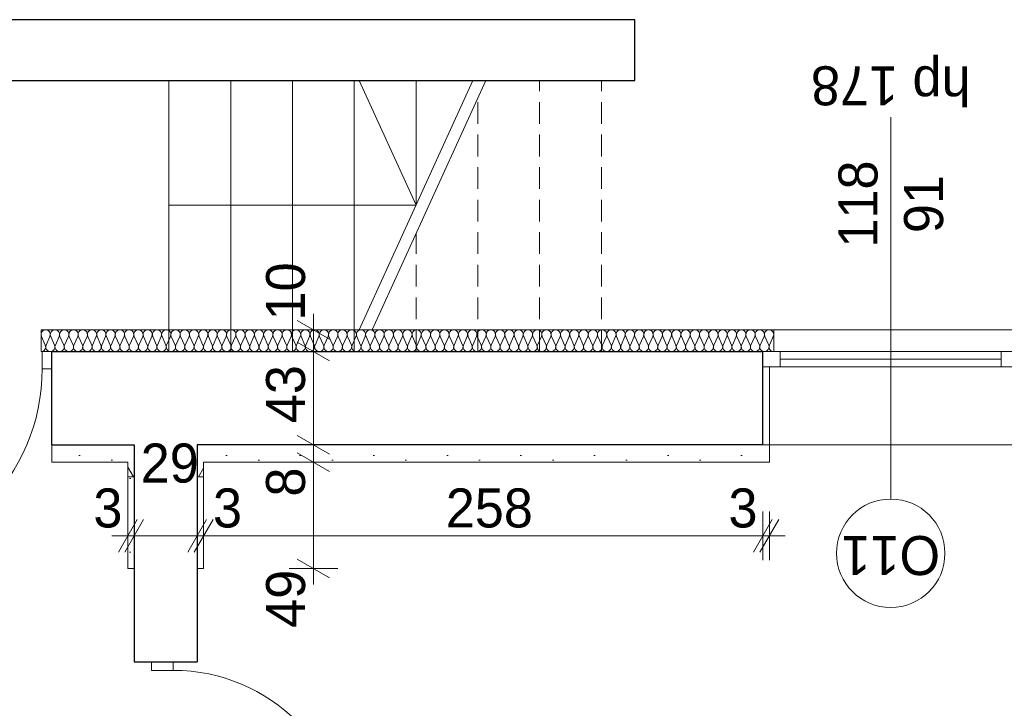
# Model space of a CAD drawing. Extents: x -21260 to 35740, y -2672 to 187028.
# Tile 9 of 120: x -9464 to -4922, y 21381 to 24556. Entities that reach past the tile are written whole.
import ezdxf

# ---------------------------------------------------------------- set-up
doc = ezdxf.new("R2010")
doc.units = 0
doc.header["$MEASUREMENT"] = 0
doc.linetypes.add('Krawędzie ukryte', pattern=[150, 100, -50])
doc.layers.add('arch izolacje_Nr_Pióra__3', color=7, linetype='Continuous', lineweight=13, true_color=0xff6600)
doc.layers.add('Arch ocieplenie_Nr_Pióra__22', color=7, linetype='Continuous', lineweight=9, true_color=0x7f7f7f)
doc.layers.add('Arch ocieplenie', color=7, linetype='Continuous')
doc.layers.add('Arch wymiary', color=7, linetype='Continuous')
for name, color, linetype, lineweight in [('Arch ocieplenie_Nr_Pióra__21', 7, 'Continuous', 13), ('Arch opisy okien_Nr_Pióra__21', 7, 'Continuous', 13), ('Arch wymiary_Nr_Pióra__5', 7, 'Continuous', 13), ('INWENT OPISY_Nr_Pióra__21', 7, 'Continuous', 13), ('INWENT. DRZWI_Nr_Pióra__21', 7, 'Continuous', 13), ('INWENT. OKNA_Nr_Pióra__5', 7, 'Continuous', 13), ('INWENT.ŚCIANY_Nr_Pióra__1', 7, 'Continuous', 25), ('INWENT.ŚCIANY_Nr_Pióra__21', 7, 'Continuous', 13), ('Istniejące schody_Nr_Pióra__21', 7, 'Continuous', 13)]:
    doc.layers.add(name, color=color, linetype=linetype, lineweight=lineweight)
doc.styles.add('GENERATED_STYLE_1', font='txt')
doc.styles.add('GENERATED_STYLE_6', font='txt')
doc.styles.add('GENERATED_STYLE_7', font='txt')
doc.dimstyles.new('GENERATED_STYLE__1', dxfattribs={"dimtxt": 179.999995, "dimasz": 114, "dimexe": 0.18, "dimexo": 0, "dimgap": 0.09, "dimtad": 1, "dimdec": 0, "dimlfac": 0.1, "dimzin": 0, "dimdsep": 46, "dimtxsty": 'GENERATED_STYLE_1', "dimblk": 'ARROWHEAD_2', "dimblk1": 'ARROWHEAD_2', "dimblk2": 'ARROWHEAD_2', "dimcen": 0.09, "dimclrd": 7, "dimclre": 7, "dimclrt": 7, "dimazin": 0, "dimtfac": 1, "dimtdec": 4, "dimtmove": 0, "dimatfit": 3, "dimfxl": 0, "dimtolj": 1, "dimtzin": 0, "dimarcsym": 0})
doc.dimstyles.new('GENERATED_STYLE__3', dxfattribs={"dimtxt": 179.999995, "dimasz": 114, "dimexe": 0.18, "dimexo": 0, "dimgap": 0.09, "dimtad": 1, "dimtih": 1, "dimtoh": 1, "dimdec": 0, "dimlfac": 0.1, "dimzin": 0, "dimdsep": 46, "dimtxsty": 'GENERATED_STYLE_1', "dimblk": 'ARROWHEAD_2', "dimblk1": 'ARROWHEAD_2', "dimblk2": 'ARROWHEAD_2', "dimcen": 0.09, "dimclrd": 7, "dimclre": 7, "dimclrt": 7, "dimazin": 0, "dimtfac": 1, "dimtdec": 4, "dimtmove": 0, "dimatfit": 3, "dimfxl": 0, "dimtolj": 1, "dimtzin": 0, "dimarcsym": 0})
pattern_1 = [(0, (0, 0), (0, 623.538), [60, -300]), (0, (180, 311.8), (0, 623.538), [60, -300]), (60, (0, 0), (-540, 311.769), [60, -300]), (60, (360, 0), (-540, 311.769), [60, -300]), (120, (60, 0), (540, 311.769), [60, -300]), (120, (420, 0), (540, 311.769), [60, -300]), (0, (0, 60), (0, 120), [0, -120, 0, -180]), (45, (60, 60), (-84.8528, 84.8528), [0, -90, 0, -150])]

# ---------------------------------------------------------------- blocks, each defined once
blk = doc.blocks.new('Izolacja cieplna 14_105', base_point=(-9365.9, 23025.9))
at = {"layer": 'Arch ocieplenie_Nr_Pióra__22', "linetype": 'Continuous'}
for p, q in [((-9364.1, 23096.1), (-9346.3, 23055.7)), ((-9342.7, 23055.7), (-9324.9, 23096.1)), ((-9321.3, 23096.1), (-9303.6, 23055.7)), ((-9300, 23055.7), (-9282.2, 23096.1)), ((-9278.6, 23096.1), (-9260.8, 23055.7)), ((-9257.2, 23055.7), (-9239.4, 23096.1)), ((-9235.8, 23096.1), (-9218, 23055.7)), ((-9214.4, 23055.7), (-9196.6, 23096.1)), ((-9193, 23096.1), (-9175.2, 23055.7)), ((-9171.6, 23055.7), (-9153.8, 23096.1)), ((-9150.2, 23096.1), (-9132.4, 23055.7)), ((-9128.8, 23055.7), (-9111, 23096.1)), ((-9107.4, 23096.1), (-9089.6, 23055.7)), ((-9086, 23055.7), (-9068.2, 23096.1)), ((-9064.6, 23096.1), (-9046.8, 23055.7)), ((-9043.2, 23055.7), (-9025.4, 23096.1)), ((-9021.9, 23096.1), (-9004.1, 23055.7)), ((-9000.5, 23055.7), (-8982.7, 23096.1)), ((-8979.1, 23096.1), (-8961.3, 23055.7)), ((-8957.7, 23055.7), (-8939.9, 23096.1)), ((-8936.3, 23096.1), (-8918.5, 23055.7)), ((-8914.9, 23055.7), (-8897.1, 23096.1)), ((-8893.5, 23096.1), (-8875.7, 23055.7)), ((-8872.1, 23055.7), (-8854.3, 23096.1)), ((-8850.7, 23096.1), (-8832.9, 23055.7)), ((-8829.3, 23055.7), (-8811.5, 23096.1)), ((-8807.9, 23096.1), (-8790.1, 23055.7)), ((-8786.5, 23055.7), (-8768.7, 23096.1)), ((-8765.1, 23096.1), (-8747.3, 23055.7)), ((-8743.8, 23055.7), (-8726, 23096.1)), ((-8722.4, 23096.1), (-8704.6, 23055.7)), ((-8701, 23055.7), (-8683.2, 23096.1)), ((-8679.6, 23096.1), (-8661.8, 23055.7)), ((-8658.2, 23055.7), (-8640.4, 23096.1)), ((-8636.8, 23096.1), (-8619, 23055.7)), ((-8615.4, 23055.7), (-8597.6, 23096.1)), ((-8594, 23096.1), (-8576.2, 23055.7)), ((-8572.6, 23055.7), (-8554.8, 23096.1)), ((-8551.2, 23096.1), (-8533.4, 23055.7)), ((-8529.8, 23055.7), (-8512, 23096.1)), ((-8508.4, 23096.1), (-8490.6, 23055.7)), ((-8487, 23055.7), (-8469.2, 23096.1)), ((-8465.7, 23096.1), (-8447.9, 23055.7)), ((-8444.3, 23055.7), (-8426.5, 23096.1)), ((-8422.9, 23096.1), (-8405.1, 23055.7)), ((-8401.5, 23055.7), (-8383.7, 23096.1)), ((-8380.1, 23096.1), (-8362.3, 23055.7)), ((-8358.7, 23055.7), (-8340.9, 23096.1)), ((-8337.3, 23096.1), (-8319.5, 23055.7)), ((-8315.9, 23055.7), (-8298.1, 23096.1)), ((-8294.5, 23096.1), (-8276.7, 23055.7)), ((-8273.1, 23055.7), (-8255.3, 23096.1)), ((-8251.7, 23096.1), (-8233.9, 23055.7)), ((-8230.3, 23055.7), (-8212.5, 23096.1)), ((-8208.9, 23096.1), (-8191.1, 23055.7)), ((-8187.6, 23055.7), (-8169.8, 23096.1)), ((-8166.2, 23096.1), (-8148.4, 23055.7)), ((-8144.8, 23055.7), (-8127, 23096.1)), ((-8123.4, 23096.1), (-8105.6, 23055.7)), ((-8102, 23055.7), (-8084.2, 23096.1)), ((-8080.6, 23096.1), (-8062.8, 23055.7)), ((-8059.2, 23055.7), (-8041.4, 23096.1)), ((-8037.8, 23096.1), (-8020, 23055.7)), ((-8016.4, 23055.7), (-7998.6, 23096.1)), ((-7995, 23096.1), (-7977.2, 23055.7)), ((-7973.6, 23055.7), (-7955.8, 23096.1)), ((-7952.2, 23096.1), (-7934.4, 23055.7)), ((-7930.8, 23055.7), (-7913, 23096.1)), ((-7909.4, 23096.1), (-7891.7, 23055.7)), ((-7888.1, 23055.7), (-7870.3, 23096.1)), ((-7866.7, 23096.1), (-7848.9, 23055.7)), ((-7845.3, 23055.7), (-7827.5, 23096.1)), ((-7823.9, 23096.1), (-7806.1, 23055.7)), ((-7802.5, 23055.7), (-7784.7, 23096.1)), ((-7781.1, 23096.1), (-7763.3, 23055.7)), ((-7759.7, 23055.7), (-7741.9, 23096.1)), ((-7738.3, 23096.1), (-7720.5, 23055.7)), ((-7716.9, 23055.7), (-7699.1, 23096.1)), ((-7695.5, 23096.1), (-7677.7, 23055.7)), ((-7674.1, 23055.7), (-7656.3, 23096.1)), ((-7652.7, 23096.1), (-7634.9, 23055.7)), ((-7631.3, 23055.7), (-7613.6, 23096.1)), ((-7610, 23096.1), (-7592.2, 23055.7)), ((-7588.6, 23055.7), (-7570.8, 23096.1)), ((-7567.2, 23096.1), (-7549.4, 23055.7)), ((-7545.8, 23055.7), (-7528, 23096.1)), ((-7524.4, 23096.1), (-7506.6, 23055.7)), ((-7503, 23055.7), (-7485.2, 23096.1)), ((-7481.6, 23096.1), (-7463.8, 23055.7)), ((-7460.2, 23055.7), (-7442.4, 23096.1)), ((-7438.8, 23096.1), (-7421, 23055.7)), ((-7417.4, 23055.7), (-7399.6, 23096.1)), ((-7396, 23096.1), (-7378.2, 23055.7)), ((-7374.6, 23055.7), (-7356.8, 23096.1)), ((-7353.2, 23096.1), (-7335.4, 23055.7)), ((-7331.9, 23055.7), (-7314.1, 23096.1)), ((-7310.5, 23096.1), (-7292.7, 23055.7)), ((-7289.1, 23055.7), (-7271.3, 23096.1)), ((-7267.7, 23096.1), (-7249.9, 23055.7)), ((-7246.3, 23055.7), (-7228.5, 23096.1)), ((-7224.9, 23096.1), (-7207.1, 23055.7)), ((-7203.5, 23055.7), (-7185.7, 23096.1)), ((-7182.1, 23096.1), (-7164.3, 23055.7)), ((-7160.7, 23055.7), (-7142.9, 23096.1)), ((-7139.3, 23096.1), (-7121.5, 23055.7)), ((-7117.9, 23055.7), (-7100.1, 23096.1)), ((-7096.5, 23096.1), (-7078.7, 23055.7)), ((-7075.1, 23055.7), (-7057.3, 23096.1)), ((-7053.8, 23096.1), (-7036, 23055.7)), ((-7032.4, 23055.7), (-7014.6, 23096.1)), ((-7011, 23096.1), (-6993.2, 23055.7)), ((-6989.6, 23055.7), (-6971.8, 23096.1)), ((-6968.2, 23096.1), (-6950.4, 23055.7)), ((-6946.8, 23055.7), (-6929, 23096.1)), ((-6925.4, 23096.1), (-6907.6, 23055.7)), ((-6904, 23055.7), (-6886.2, 23096.1)), ((-6882.6, 23096.1), (-6864.8, 23055.7)), ((-6861.2, 23055.7), (-6843.4, 23096.1)), ((-6839.8, 23096.1), (-6822, 23055.7)), ((-6818.4, 23055.7), (-6800.6, 23096.1)), ((-6797, 23096.1), (-6779.2, 23055.7)), ((-6775.7, 23055.7), (-6757.9, 23096.1)), ((-6754.3, 23096.1), (-6736.5, 23055.7)), ((-6732.9, 23055.7), (-6715.1, 23096.1)), ((-6711.5, 23096.1), (-6693.7, 23055.7)), ((-6690.1, 23055.7), (-6672.3, 23096.1)), ((-6668.7, 23096.1), (-6650.9, 23055.7)), ((-6647.3, 23055.7), (-6629.5, 23096.1)), ((-6625.9, 23096.1), (-6608.1, 23055.7)), ((-6604.5, 23055.7), (-6586.7, 23096.1)), ((-6583.1, 23096.1), (-6565.3, 23055.7)), ((-6561.7, 23055.7), (-6543.9, 23096.1)), ((-6540.3, 23096.1), (-6522.5, 23055.7)), ((-6518.9, 23055.7), (-6501.1, 23096.1)), ((-6497.6, 23096.1), (-6479.8, 23055.7)), ((-6476.2, 23055.7), (-6458.4, 23096.1)), ((-6454.8, 23096.1), (-6437, 23055.7)), ((-6433.4, 23055.7), (-6415.6, 23096.1)), ((-6412, 23096.1), (-6394.2, 23055.7)), ((-6390.6, 23055.7), (-6372.8, 23096.1)), ((-6369.2, 23096.1), (-6351.4, 23055.7)), ((-6347.8, 23055.7), (-6330, 23096.1)), ((-6326.4, 23096.1), (-6308.6, 23055.7)), ((-6305, 23055.7), (-6287.2, 23096.1)), ((-6283.6, 23096.1), (-6265.8, 23055.7)), ((-6262.2, 23055.7), (-6244.4, 23096.1)), ((-6240.8, 23096.1), (-6223, 23055.7)), ((-6219.5, 23055.7), (-6201.7, 23096.1)), ((-6198.1, 23096.1), (-6180.3, 23055.7)), ((-6176.7, 23055.7), (-6158.9, 23096.1)), ((-6155.3, 23096.1), (-6137.5, 23055.7)), ((-6133.9, 23055.7), (-6116.1, 23096.1)), ((-6112.5, 23096.1), (-6094.7, 23055.7)), ((-6091.1, 23055.7), (-6073.3, 23096.1)), ((-6069.7, 23096.1), (-6051.9, 23055.7)), ((-6048.3, 23055.7), (-6030.5, 23096.1)), ((-6026.9, 23096.1), (-6009.1, 23055.7)), ((-6005.5, 23055.7), (-5987.7, 23096.1))]:
    blk.add_line(p, q, dxfattribs=at)
for centre, start_param, end_param in [((-9344.5, 23104.6), 5.870392, 9.837571), ((-9301.8, 23104.6), 5.870392, 9.837571), ((-9259, 23104.6), 5.870392, 9.837571), ((-9216.2, 23104.6), 5.870392, 9.837571), ((-9173.4, 23104.6), 5.870392, 9.837571), ((-9130.6, 23104.6), 5.870392, 9.837571), ((-9087.8, 23104.6), 5.870392, 9.837571), ((-9045, 23104.6), 5.870392, 9.837571), ((-9002.3, 23104.6), 5.870392, 9.837571), ((-8959.5, 23104.6), 5.870392, 9.837571), ((-8916.7, 23104.6), 5.870392, 9.837571), ((-8873.9, 23104.6), 5.870392, 9.837571), ((-8831.1, 23104.6), 5.870392, 9.837571), ((-8788.3, 23104.6), 5.870392, 9.837571), ((-8745.6, 23104.6), 5.870392, 9.837571), ((-8702.8, 23104.6), 5.870392, 9.837571), ((-8660, 23104.6), 5.870392, 9.837571), ((-8617.2, 23104.6), 5.870392, 9.837571), ((-8574.4, 23104.6), 5.870392, 9.837571), ((-8531.6, 23104.6), 5.870392, 9.837571), ((-8488.8, 23104.6), 5.870392, 9.837571), ((-8446.1, 23104.6), 5.870392, 9.837571), ((-8403.3, 23104.6), 5.870392, 9.837571), ((-8360.5, 23104.6), 5.870392, 9.837571), ((-8317.7, 23104.6), 5.870392, 9.837571), ((-8274.9, 23104.6), 5.870392, 9.837571), ((-8232.1, 23104.6), 5.870392, 9.837571), ((-8189.3, 23104.6), 5.870392, 9.837571), ((-8146.6, 23104.6), 5.870392, 9.837571), ((-8103.8, 23104.6), 5.870392, 9.837571), ((-8061, 23104.6), 5.870392, 9.837571), ((-8018.2, 23104.6), 5.870392, 9.837571), ((-7975.4, 23104.6), 5.870392, 9.837571), ((-7932.6, 23104.6), 5.870392, 9.837571), ((-7889.9, 23104.6), 5.870392, 9.837571), ((-7847.1, 23104.6), 5.870392, 9.837571), ((-7804.3, 23104.6), 5.870392, 9.837571), ((-7761.5, 23104.6), 5.870392, 9.837571), ((-7718.7, 23104.6), 5.870392, 9.837571), ((-7675.9, 23104.6), 5.870392, 9.837571), ((-7633.1, 23104.6), 5.870392, 9.837571), ((-7590.4, 23104.6), 5.870392, 9.837571), ((-7547.6, 23104.6), 5.870392, 9.837571), ((-7504.8, 23104.6), 5.870392, 9.837571), ((-7462, 23104.6), 5.870392, 9.837571), ((-7419.2, 23104.6), 5.870392, 9.837571), ((-7376.4, 23104.6), 5.870392, 9.837571), ((-7333.7, 23104.6), 5.870392, 9.837571), ((-7290.9, 23104.6), 5.870392, 9.837571), ((-7248.1, 23104.6), 5.870392, 9.837571), ((-7205.3, 23104.6), 5.870392, 9.837571), ((-7162.5, 23104.6), 5.870392, 9.837571), ((-7119.7, 23104.6), 5.870392, 9.837571), ((-7076.9, 23104.6), 5.870392, 9.837571), ((-7034.2, 23104.6), 5.870392, 9.837571), ((-6991.4, 23104.6), 5.870392, 9.837571), ((-6948.6, 23104.6), 5.870392, 9.837571), ((-6905.8, 23104.6), 5.870392, 9.837571), ((-6863, 23104.6), 5.870392, 9.837571), ((-6820.2, 23104.6), 5.870392, 9.837571), ((-6777.4, 23104.6), 5.870392, 9.837571), ((-6734.7, 23104.6), 5.870392, 9.837571), ((-6691.9, 23104.6), 5.870392, 9.837571), ((-6649.1, 23104.6), 5.870392, 9.837571), ((-6606.3, 23104.6), 5.870392, 9.837571), ((-6563.5, 23104.6), 5.870392, 9.837571), ((-6520.7, 23104.6), 5.870392, 9.837571), ((-6478, 23104.6), 5.870392, 9.837571), ((-6435.2, 23104.6), 5.870392, 9.837571), ((-6392.4, 23104.6), 5.870392, 9.837571), ((-6349.6, 23104.6), 5.870392, 9.837571), ((-6306.8, 23104.6), 5.870392, 9.837571), ((-6264, 23104.6), 5.870392, 9.837571), ((-6221.2, 23104.6), 5.870392, 9.837571), ((-6178.5, 23104.6), 5.870392, 9.837571), ((-6135.7, 23104.6), 5.870392, 9.837571), ((-6092.9, 23104.6), 5.870392, 9.837571), ((-6050.1, 23104.6), 5.870392, 9.837571), ((-6007.3, 23104.6), 5.870392, 9.837571), ((-9365.9, 23047.1), 4.712389, 6.695979), ((-9323.1, 23047.1), 2.7288, 6.695979), ((-9280.4, 23047.1), 2.7288, 6.695979), ((-9237.6, 23047.1), 2.7288, 6.695979), ((-9194.8, 23047.1), 2.7288, 6.695979), ((-9152, 23047.1), 2.7288, 6.695979), ((-9109.2, 23047.1), 2.7288, 6.695979), ((-9066.4, 23047.1), 2.7288, 6.695979), ((-9023.7, 23047.1), 2.7288, 6.695979), ((-8980.9, 23047.1), 2.7288, 6.695979), ((-8938.1, 23047.1), 2.7288, 6.695979), ((-8895.3, 23047.1), 2.7288, 6.695979), ((-8852.5, 23047.1), 2.7288, 6.695979), ((-8809.7, 23047.1), 2.7288, 6.695979), ((-8766.9, 23047.1), 2.7288, 6.695979), ((-8724.2, 23047.1), 2.7288, 6.695979), ((-8681.4, 23047.1), 2.7288, 6.695979), ((-8638.6, 23047.1), 2.7288, 6.695979), ((-8595.8, 23047.1), 2.7288, 6.695979), ((-8553, 23047.1), 2.7288, 6.695979), ((-8510.2, 23047.1), 2.7288, 6.695979), ((-8467.5, 23047.1), 2.7288, 6.695979), ((-8424.7, 23047.1), 2.7288, 6.695979), ((-8381.9, 23047.1), 2.7288, 6.695979), ((-8339.1, 23047.1), 2.7288, 6.695979), ((-8296.3, 23047.1), 2.7288, 6.695979), ((-8253.5, 23047.1), 2.7288, 6.695979), ((-8210.7, 23047.1), 2.7288, 6.695979), ((-8168, 23047.1), 2.7288, 6.695979), ((-8125.2, 23047.1), 2.7288, 6.695979), ((-8082.4, 23047.1), 2.7288, 6.695979), ((-8039.6, 23047.1), 2.7288, 6.695979), ((-7996.8, 23047.1), 2.7288, 6.695979), ((-7954, 23047.1), 2.7288, 6.695979), ((-7911.2, 23047.1), 2.7288, 6.695979), ((-7868.5, 23047.1), 2.7288, 6.695979), ((-7825.7, 23047.1), 2.7288, 6.695979), ((-7782.9, 23047.1), 2.7288, 6.695979), ((-7740.1, 23047.1), 2.7288, 6.695979), ((-7697.3, 23047.1), 2.7288, 6.695979), ((-7654.5, 23047.1), 2.7288, 6.695979), ((-7611.8, 23047.1), 2.7288, 6.695979), ((-7569, 23047.1), 2.7288, 6.695979), ((-7526.2, 23047.1), 2.7288, 6.695979), ((-7483.4, 23047.1), 2.7288, 6.695979), ((-7440.6, 23047.1), 2.7288, 6.695979), ((-7397.8, 23047.1), 2.7288, 6.695979), ((-7355, 23047.1), 2.7288, 6.695979), ((-7312.3, 23047.1), 2.7288, 6.695979), ((-7269.5, 23047.1), 2.7288, 6.695979), ((-7226.7, 23047.1), 2.7288, 6.695979), ((-7183.9, 23047.1), 2.7288, 6.695979), ((-7141.1, 23047.1), 2.7288, 6.695979), ((-7098.3, 23047.1), 2.7288, 6.695979), ((-7055.6, 23047.1), 2.7288, 6.695979), ((-7012.8, 23047.1), 2.7288, 6.695979), ((-6970, 23047.1), 2.7288, 6.695979), ((-6927.2, 23047.1), 2.7288, 6.695979), ((-6884.4, 23047.1), 2.7288, 6.695979), ((-6841.6, 23047.1), 2.7288, 6.695979), ((-6798.8, 23047.1), 2.7288, 6.695979), ((-6756.1, 23047.1), 2.7288, 6.695979), ((-6713.3, 23047.1), 2.7288, 6.695979), ((-6670.5, 23047.1), 2.7288, 6.695979), ((-6627.7, 23047.1), 2.7288, 6.695979), ((-6584.9, 23047.1), 2.7288, 6.695979), ((-6542.1, 23047.1), 2.7288, 6.695979), ((-6499.3, 23047.1), 2.7288, 6.695979), ((-6456.6, 23047.1), 2.7288, 6.695979), ((-6413.8, 23047.1), 2.7288, 6.695979), ((-6371, 23047.1), 2.7288, 6.695979), ((-6328.2, 23047.1), 2.7288, 6.695979), ((-6285.4, 23047.1), 2.7288, 6.695979), ((-6242.6, 23047.1), 2.7288, 6.695979), ((-6199.9, 23047.1), 2.7288, 6.695979), ((-6157.1, 23047.1), 2.7288, 6.695979), ((-6114.3, 23047.1), 2.7288, 6.695979), ((-6071.5, 23047.1), 2.7288, 6.695979), ((-6028.7, 23047.1), 2.7288, 6.695979), ((-5985.9, 23047.1), 2.7288, 4.712389)]:
    blk.add_ellipse(centre, major_axis=(21.4, 0), ratio=0.994176, start_param=start_param, end_param=end_param, dxfattribs=at)
blk = doc.blocks.new('Ściana_9', base_point=(-9315.9, 22595.9))
at = {"layer": 'Arch ocieplenie_Nr_Pióra__21', "linetype": 'Continuous'}
h = blk.add_hatch(dxfattribs=at)
h.set_pattern_fill('Structural_Concrete', color=256, style=0, pattern_type=2)
h.set_pattern_definition(pattern_1)
h.paths.add_polyline_path([(-9315.9, 22515.9), (-8965.9, 22515.9), (-8935.9, 22595.9), (-9315.9, 22595.9)], flags=0)
for p, q in [((-8935.9, 22595.9), (-9315.9, 22595.9)), ((-9315.9, 22595.9), (-9315.9, 22515.9)), ((-9315.9, 22515.9), (-8965.9, 22515.9))]:
    blk.add_line(p, q, dxfattribs=at)
blk = doc.blocks.new('Ściana_10', base_point=(-8645.9, 22595.9))
at = {"layer": 'Arch ocieplenie_Nr_Pióra__21', "linetype": 'Continuous'}
h = blk.add_hatch(dxfattribs=at)
h.set_pattern_fill('Structural_Concrete', color=256, style=0, pattern_type=2)
h.set_pattern_definition(pattern_1)
h.paths.add_polyline_path([(-8615.9, 22515.9), (-6005.9, 22515.9), (-6035.9, 22595.9), (-8645.9, 22595.9)], flags=0)
for p, q in [((-6035.9, 22595.9), (-8645.9, 22595.9)), ((-8615.9, 22515.9), (-6005.9, 22515.9))]:
    blk.add_line(p, q, dxfattribs=at)
blk = doc.blocks.new('Ściana_11', base_point=(-8935.9, 22595.9))
at = {"layer": 'Arch ocieplenie_Nr_Pióra__21', "linetype": 'Continuous'}
h = blk.add_hatch(dxfattribs=at)
h.set_pattern_fill('Structural_Concrete', color=256, style=0, pattern_type=2)
h.set_pattern_definition(pattern_1)
h.paths.add_polyline_path([(-8965.9, 22515.9), (-8965.9, 22025.9), (-8935.9, 22025.9), (-8935.9, 22595.9)], flags=0)
for p, q in [((-8935.9, 22025.9), (-8935.9, 22595.9)), ((-8965.9, 22515.9), (-8965.9, 22025.9)), ((-8965.9, 22025.9), (-8935.9, 22025.9))]:
    blk.add_line(p, q, dxfattribs=at)
blk = doc.blocks.new('Ściana_12', base_point=(-8645.9, 22595.9))
at = {"layer": 'Arch ocieplenie_Nr_Pióra__21', "linetype": 'Continuous'}
h = blk.add_hatch(dxfattribs=at)
h.set_pattern_fill('Structural_Concrete', color=256, style=0, pattern_type=2)
h.set_pattern_definition(pattern_1)
h.paths.add_polyline_path([(-8645.9, 22595.9), (-8645.9, 22025.9), (-8615.9, 22025.9), (-8615.9, 22515.9)], flags=0)
for p, q in [((-8645.9, 22595.9), (-8645.9, 22025.9)), ((-8615.9, 22025.9), (-8615.9, 22515.9)), ((-8645.9, 22025.9), (-8615.9, 22025.9))]:
    blk.add_line(p, q, dxfattribs=at)
blk = doc.blocks.new('Ściana_13', base_point=(-6035.9, 22595.9))
at = {"layer": 'Arch ocieplenie_Nr_Pióra__21', "linetype": 'Continuous'}
h = blk.add_hatch(dxfattribs=at)
h.set_pattern_fill('Structural_Concrete', color=256, style=0, pattern_type=2)
h.set_pattern_definition(pattern_1)
h.paths.add_polyline_path([(-6005.9, 22515.9), (-6005.9, 22955.9), (-6035.9, 22955.9), (-6035.9, 22595.9)], flags=0)
for p, q in [((-6005.9, 22955.9), (-6035.9, 22955.9)), ((-6035.9, 22955.9), (-6035.9, 22595.9)), ((-6005.9, 22515.9), (-6005.9, 22955.9))]:
    blk.add_line(p, q, dxfattribs=at)
blk = doc.blocks.new('*D573')
at = {"layer": 'Arch wymiary_Nr_Pióra__5', "linetype": 'Continuous'}
for p, q in [((-8965.9, 22063.9), (-8965.9, 22288.9)), ((-8935.9, 22063.9), (-8935.9, 22288.9)), ((-9009.2, 22101.4), (-8922.6, 22251.4)), ((-8892.6, 22251.4), (-8979.2, 22101.4)), ((-9039.3, 22176.4), (-8965.9, 22176.4)), ((-8965.9, 22176.4), (-8935.9, 22176.4))]:
    blk.add_line(p, q, dxfattribs=at)
at = {"layer": 'Arch wymiary_Nr_Pióra__5', "char_height": 180, "attachment_point": 7, "style": 'GENERATED_STYLE_1'}
for s, insert in [('{29}', (-8906.1, 22419.4)), ('{3}', (-9124.5, 22212.4)), ('{3}', (-8572.6, 22212.4)), ('{258}', (-7498.7, 22212.4)), ('{3}', (-6194.5, 22212.4))]:
    blk.add_mtext(s, dxfattribs=dict(at, insert=insert))
blk = doc.blocks.new('ARROWHEAD_2')
at = {"color": 0, "linetype": 'Continuous', "lineweight": 0}
for p, q in [((-0.378, -0.655), (0.378, 0.655)), ((0, 0), (-1, 0))]:
    blk.add_line(p, q, dxfattribs=at)
blk = doc.blocks.new('*D574')
at = {"layer": 'Arch wymiary_Nr_Pióra__5', "linetype": 'Continuous'}
for p, q in [((-8935.9, 22063.9), (-8935.9, 22288.9)), ((-8645.9, 22063.9), (-8645.9, 22288.9)), ((-9009.2, 22101.4), (-8922.6, 22251.4)), ((-8892.6, 22251.4), (-8979.2, 22101.4)), ((-8689.2, 22101.4), (-8602.6, 22251.4)), ((-8572.6, 22251.4), (-8659.2, 22101.4)), ((-8935.9, 22176.4), (-8645.9, 22176.4))]:
    blk.add_line(p, q, dxfattribs=at)
at = {"layer": 'Arch wymiary_Nr_Pióra__5', "char_height": 180, "attachment_point": 7, "style": 'GENERATED_STYLE_1'}
for s, insert in [('{29}', (-8906.1, 22419.4)), ('{3}', (-9124.5, 22212.4)), ('{3}', (-8572.6, 22212.4)), ('{258}', (-7498.7, 22212.4)), ('{3}', (-6194.5, 22212.4))]:
    blk.add_mtext(s, dxfattribs=dict(at, insert=insert))
blk = doc.blocks.new('*D575')
at = {"layer": 'Arch wymiary_Nr_Pióra__5', "linetype": 'Continuous'}
for p, q in [((-8645.9, 22063.9), (-8645.9, 22288.9)), ((-8615.9, 22063.9), (-8615.9, 22288.9)), ((-8689.2, 22101.4), (-8602.6, 22251.4)), ((-8572.6, 22251.4), (-8659.2, 22101.4)), ((-8645.9, 22176.4), (-8615.9, 22176.4))]:
    blk.add_line(p, q, dxfattribs=at)
at = {"layer": 'Arch wymiary_Nr_Pióra__5', "char_height": 180, "attachment_point": 7, "style": 'GENERATED_STYLE_1'}
for s, insert in [('{29}', (-8906.1, 22419.4)), ('{3}', (-9124.5, 22212.4)), ('{3}', (-8572.6, 22212.4)), ('{258}', (-7498.7, 22212.4)), ('{3}', (-6194.5, 22212.4))]:
    blk.add_mtext(s, dxfattribs=dict(at, insert=insert))
blk = doc.blocks.new('*D576')
at = {"layer": 'Arch wymiary_Nr_Pióra__5', "linetype": 'Continuous'}
for p, q in [((-8615.9, 22063.9), (-8615.9, 22288.9)), ((-6035.9, 22063.9), (-6035.9, 22288.9)), ((-8689.2, 22101.4), (-8602.6, 22251.4)), ((-8572.6, 22251.4), (-8659.2, 22101.4)), ((-6079.2, 22101.4), (-5992.6, 22251.4)), ((-5962.6, 22251.4), (-6049.2, 22101.4)), ((-8615.9, 22176.4), (-6035.9, 22176.4))]:
    blk.add_line(p, q, dxfattribs=at)
at = {"layer": 'Arch wymiary_Nr_Pióra__5', "char_height": 180, "attachment_point": 7, "style": 'GENERATED_STYLE_1'}
for s, insert in [('{29}', (-8906.1, 22419.4)), ('{3}', (-9124.5, 22212.4)), ('{3}', (-8572.6, 22212.4)), ('{258}', (-7498.7, 22212.4)), ('{3}', (-6194.5, 22212.4))]:
    blk.add_mtext(s, dxfattribs=dict(at, insert=insert))
blk = doc.blocks.new('*D577')
at = {"layer": 'Arch wymiary_Nr_Pióra__5', "linetype": 'Continuous'}
for p, q in [((-6035.9, 22063.9), (-6035.9, 22288.9)), ((-6005.9, 22063.9), (-6005.9, 22288.9)), ((-6079.2, 22101.4), (-5992.6, 22251.4)), ((-5962.6, 22251.4), (-6049.2, 22101.4)), ((-6035.9, 22176.4), (-6005.9, 22176.4)), ((-6005.9, 22176.4), (-5932.6, 22176.4))]:
    blk.add_line(p, q, dxfattribs=at)
at = {"layer": 'Arch wymiary_Nr_Pióra__5', "char_height": 180, "attachment_point": 7, "style": 'GENERATED_STYLE_1'}
for s, insert in [('{29}', (-8906.1, 22419.4)), ('{3}', (-9124.5, 22212.4)), ('{3}', (-8572.6, 22212.4)), ('{258}', (-7498.7, 22212.4)), ('{3}', (-6194.5, 22212.4))]:
    blk.add_mtext(s, dxfattribs=dict(at, insert=insert))
blk = doc.blocks.new('*D578')
at = {"layer": 'Arch wymiary_Nr_Pióra__5', "linetype": 'Continuous'}
for p, q in [((-8184.5, 22559.2), (-8034.5, 22472.6)), ((-7997, 22515.9), (-8222, 22515.9)), ((-8109.5, 22025.9), (-8109.5, 22515.9)), ((-8184.5, 22069.2), (-8034.5, 21982.6)), ((-7997, 22025.9), (-8222, 22025.9)), ((-8109.5, 21952.5), (-8109.5, 22025.9))]:
    blk.add_line(p, q, dxfattribs=at)
at = {"layer": 'Arch wymiary_Nr_Pióra__5', "char_height": 180, "attachment_point": 7, "rotation": 90, "style": 'GENERATED_STYLE_1'}
for s, insert in [('{10}', (-8145.5, 23169.2)), ('{43}', (-8145.5, 22695.7)), ('{8}', (-8145.5, 22357.3)), ('{49}', (-8145.5, 21752.1))]:
    blk.add_mtext(s, dxfattribs=dict(at, insert=insert))
blk = doc.blocks.new('*D579')
at = {"layer": 'Arch wymiary_Nr_Pióra__5', "linetype": 'Continuous'}
for p, q in [((-8184.5, 22639.2), (-8034.5, 22552.6)), ((-7997, 22595.9), (-8222, 22595.9)), ((-8109.5, 22515.9), (-8109.5, 22595.9)), ((-8184.5, 22559.2), (-8034.5, 22472.6)), ((-7997, 22515.9), (-8222, 22515.9))]:
    blk.add_line(p, q, dxfattribs=at)
at = {"layer": 'Arch wymiary_Nr_Pióra__5', "char_height": 180, "attachment_point": 7, "rotation": 90, "style": 'GENERATED_STYLE_1'}
for s, insert in [('{10}', (-8145.5, 23169.2)), ('{43}', (-8145.5, 22695.7)), ('{8}', (-8145.5, 22357.3)), ('{49}', (-8145.5, 21752.1))]:
    blk.add_mtext(s, dxfattribs=dict(at, insert=insert))
blk = doc.blocks.new('*D580')
at = {"layer": 'Arch wymiary_Nr_Pióra__5', "linetype": 'Continuous'}
for p, q in [((-8184.5, 23069.2), (-8034.5, 22982.6)), ((-7997, 23025.9), (-8222, 23025.9)), ((-8109.5, 22595.9), (-8109.5, 23025.9)), ((-8184.5, 22639.2), (-8034.5, 22552.6)), ((-7997, 22595.9), (-8222, 22595.9))]:
    blk.add_line(p, q, dxfattribs=at)
at = {"layer": 'Arch wymiary_Nr_Pióra__5', "char_height": 180, "attachment_point": 7, "rotation": 90, "style": 'GENERATED_STYLE_1'}
for s, insert in [('{10}', (-8145.5, 23169.2)), ('{43}', (-8145.5, 22695.7)), ('{8}', (-8145.5, 22357.3)), ('{49}', (-8145.5, 21752.1))]:
    blk.add_mtext(s, dxfattribs=dict(at, insert=insert))
blk = doc.blocks.new('*D581')
at = {"layer": 'Arch wymiary_Nr_Pióra__5', "linetype": 'Continuous'}
for p, q in [((-8034.5, 23082.6), (-8184.5, 23169.2)), ((-8109.5, 23125.9), (-8109.5, 23199.2)), ((-7997, 23125.9), (-8222, 23125.9)), ((-8109.5, 23025.9), (-8109.5, 23125.9)), ((-8184.5, 23069.2), (-8034.5, 22982.6)), ((-7997, 23025.9), (-8222, 23025.9))]:
    blk.add_line(p, q, dxfattribs=at)
at = {"layer": 'Arch wymiary_Nr_Pióra__5', "char_height": 180, "attachment_point": 7, "rotation": 90, "style": 'GENERATED_STYLE_1'}
for s, insert in [('{10}', (-8145.5, 23169.2)), ('{43}', (-8145.5, 22695.7)), ('{8}', (-8145.5, 22357.3)), ('{49}', (-8145.5, 21752.1))]:
    blk.add_mtext(s, dxfattribs=dict(at, insert=insert))

msp = doc.modelspace()

# ---------------------------------------------------------------- linework, layer by layer
at = {"layer": 'arch izolacje_Nr_Pióra__3', "linetype": 'Continuous'}
for p, q in [((-9365.9, 23125.9), (-5985.9, 23125.9)), ((-9365.9, 23025.9), (-9365.9, 23125.9)), ((5394.1, 23125.9), (-9365.9, 23125.9)), ((-5985.9, 23125.9), (-5985.9, 23025.9))]:
    msp.add_line(p, q, dxfattribs=at)
at = {"layer": 'Arch opisy okien_Nr_Pióra__21', "linetype": 'Continuous'}
msp.add_circle((-5445.9, 22095.9), 250, dxfattribs=at)
at = {"layer": 'INWENT OPISY_Nr_Pióra__21', "linetype": 'Continuous'}
msp.add_line((-5445.9, 22345.9), (-5445.9, 24105.9), dxfattribs=at)
at = {"layer": 'INWENT. DRZWI_Nr_Pióra__21', "linetype": 'Continuous'}
for p, q in [((-9360.9, 22945.9), (-9360.9, 23025.9)), ((-9360.9, 23025.9), (-9315.9, 23025.9)), ((-9315.9, 22945.9), (-9360.9, 22945.9)), ((-8855.9, 21555.9), (-8855.9, 21595.9)), ((-8755.9, 21555.9), (-8755.9, 21595.9)), ((-8755.9, 21555.9), (-8855.9, 21555.9))]:
    msp.add_line(p, q, dxfattribs=at)
for centre, radius, start, end in [((-10260.9, 22945.9), 900, 270, 0), ((-8755.9, 20745.9), 810, 0, 90)]:
    msp.add_arc(centre, radius, start, end, dxfattribs=at)
at = {"layer": 'INWENT. OKNA_Nr_Pióra__5', "linetype": 'Continuous'}
for p, q in [((-6035.9, 23025.9), (-4855.9, 23025.9)), ((-6035.9, 23025.9), (-6035.9, 22955.9)), ((-5955.9, 23025.9), (-5955.9, 22955.9)), ((-5955.9, 22990.9), (-4935.9, 22990.9)), ((-4935.9, 23025.9), (-4935.9, 22955.9)), ((-4855.9, 22955.9), (-6035.9, 22955.9))]:
    msp.add_line(p, q, dxfattribs=at)
at = {"layer": 'INWENT.ŚCIANY_Nr_Pióra__1', "linetype": 'Continuous'}
for p, q in [((-6625.9, 24555.9), (-10855.9, 24555.9)), ((-6625.9, 24275.9), (-6625.9, 24555.9)), ((-10585.9, 24275.9), (-6625.9, 24275.9)), ((-9315.9, 22595.9), (-9315.9, 23025.9)), ((-9315.9, 23025.9), (-6035.9, 23025.9)), ((-6035.9, 22595.9), (-6035.9, 23025.9)), ((-9315.9, 22595.9), (-8935.9, 22595.9)), ((-8935.9, 22595.9), (-8935.9, 21595.9)), ((-8645.9, 22595.9), (-8645.9, 21595.9)), ((-6035.9, 22595.9), (-8645.9, 22595.9)), ((-8935.9, 21595.9), (-8645.9, 21595.9))]:
    msp.add_line(p, q, dxfattribs=at)
at = {"layer": 'INWENT.ŚCIANY_Nr_Pióra__21', "linetype": 'Continuous'}
for p, q in [((-6035.9, 23025.9), (-4855.9, 23025.9)), ((-4855.9, 22595.9), (-6035.9, 22595.9))]:
    msp.add_line(p, q, dxfattribs=at)
at = {"layer": 'Istniejące schody_Nr_Pióra__21', "linetype": 'Continuous'}
for p, q in [((-8775.9, 23025.9), (-8775.9, 24275.9)), ((-8490.9, 23025.9), (-8490.9, 24275.9)), ((-8205.9, 23025.9), (-8205.9, 24275.9)), ((-7920.9, 23025.9), (-7920.9, 24275.9)), ((-7635.9, 23700.9), (-7898.1, 24275.9)), ((-7373.7, 24275.9), (-7898.1, 23125.9)), ((-7313.7, 24275.9), (-7838.1, 23125.9)), ((-7635.9, 23700.9), (-7635.9, 24275.9)), ((-8775.9, 23700.9), (-7635.9, 23700.9))]:
    msp.add_line(p, q, dxfattribs=at)
at = {"layer": 'Istniejące schody_Nr_Pióra__21', "linetype": 'Krawędzie ukryte'}
for p, q in [((-7065.9, 23025.9), (-7065.9, 24275.9)), ((-6780.9, 23025.9), (-6780.9, 24275.9)), ((-7350.9, 23025.9), (-7350.9, 24194.3)), ((-7635.9, 23025.9), (-7635.9, 23569.3))]:
    msp.add_line(p, q, dxfattribs=at)

# ---------------------------------------------------------------- block references
at = {"layer": 'Arch ocieplenie', "color": 104, "linetype": 'Continuous', "lineweight": 9, "true_color": 0x029e21}
msp.add_blockref('Izolacja cieplna 14_105', (-9365.9, 23025.9), dxfattribs=at)
at = {"layer": 'Arch ocieplenie'}
for name, p in [('Ściana_13', (-6035.9, 22595.9)), ('Ściana_9', (-9315.9, 22595.9)), ('Ściana_11', (-8935.9, 22595.9)), ('Ściana_10', (-8645.9, 22595.9)), ('Ściana_12', (-8645.9, 22595.9))]:
    msp.add_blockref(name, p, dxfattribs=at)

# ---------------------------------------------------------------- texts
at = {"layer": 'Arch opisy okien_Nr_Pióra__21', "linetype": 'Continuous', "insert": (-5445.9, 21995.6), "char_height": 180, "attachment_point": 2, "rotation": 180, "style": 'GENERATED_STYLE_6'}
msp.add_mtext('{O11}', dxfattribs=at)
at = {"layer": 'INWENT OPISY_Nr_Pióra__21', "linetype": 'Continuous', "insert": (-5445.9, 24161.1), "char_height": 180, "attachment_point": 2, "rotation": 180, "style": 'GENERATED_STYLE_7'}
msp.add_mtext('{hp 178}', dxfattribs=at)
at = {"layer": 'INWENT OPISY_Nr_Pióra__21', "linetype": 'Continuous', "insert": (-5687.1, 23705.9), "char_height": 180, "width": 1346.334, "attachment_point": 2, "rotation": 90, "line_spacing_factor": 1.008452, "style": 'GENERATED_STYLE_7'}
msp.add_mtext('{118\\P91}', dxfattribs=at)

# ---------------------------------------------------------------- dimensions: what is measured, and where the dimension line sits
at = {"layer": 'Arch wymiary', "linetype": 'Continuous'}
for p1, p2, picture, middle in [((-8615.9, 22025.9), (-8615.9, 22515.9), '*D578', (-8235.5, 21888.7)), ((-8615.9, 22515.9), (-7340.9, 22595.9), '*D579', (-8235.5, 22425.6)), ((-7340.9, 22595.9), (-8083.3, 23025.9), '*D580', (-8235.5, 22832.2)), ((-8083.3, 23025.9), (-8077.9, 23125.9), '*D581', (-8235.5, 23305.8))]:
    dim = msp.add_linear_dim(base=(-8109.5, 22025.9), p1=p1, p2=p2, angle=90, dimstyle='GENERATED_STYLE__1', dxfattribs=at)
    dim.commit()
    dim.dimension.update_dxf_attribs({"geometry": picture, "text_midpoint": middle})
for p1, p2, picture, middle in [((-8615.9, 22310.9), (-6035.9, 22775.9), '*D576', (-7293.8, 22302.4)), ((-6035.9, 22775.9), (-6005.9, 22515.9), '*D577', (-6126.2, 22302.4)), ((-8965.9, 22310.9), (-8935.9, 22310.9), '*D573', (-9056.2, 22302.4)), ((-8935.9, 22310.9), (-8645.9, 22310.9), '*D574', (-8769.5, 22509.4)), ((-8645.9, 22310.9), (-8615.9, 22310.9), '*D575', (-8504.3, 22302.4))]:
    dim = msp.add_linear_dim(base=(-8965.9, 22176.4), p1=p1, p2=p2, dimstyle='GENERATED_STYLE__3', dxfattribs=at)
    dim.commit()
    dim.dimension.update_dxf_attribs({"geometry": picture, "text_midpoint": middle})

doc.saveas('drawing.dxf')
